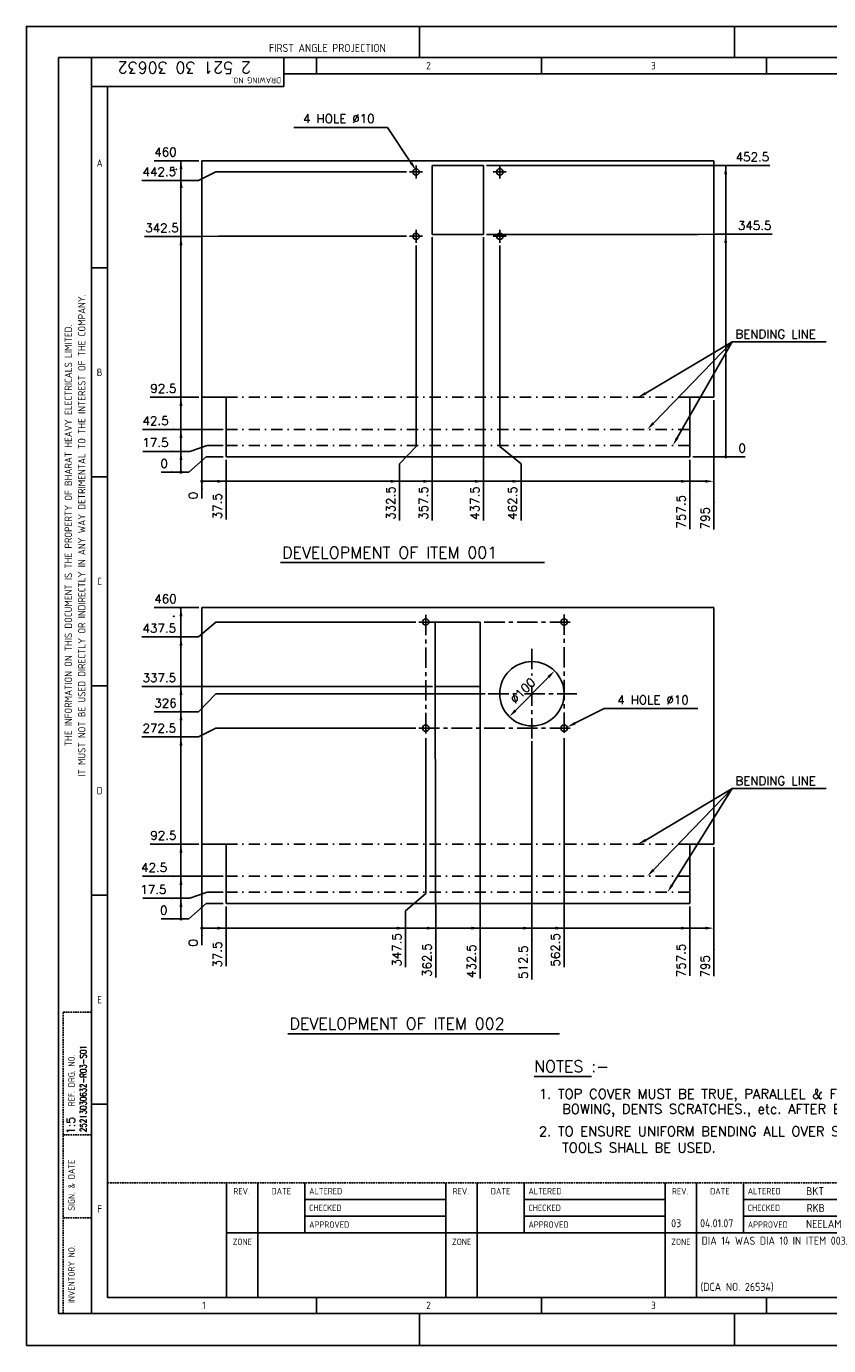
# Model space of a CAD drawing. Extents: x 1256 to 4201, y 25 to 2075.
# Tile 1 of 3: x 1256 to 2502, y 25 to 2075. Entities that reach past the tile are written whole.
import ezdxf
from ezdxf.enums import TextEntityAlignment as Align

# ---------------------------------------------------------------- set-up
doc = ezdxf.new("R2010")
doc.units = 0
doc.header["$MEASUREMENT"] = 0
for name, pattern in [('CENTER', [50.8, 31.75, -6.35, 6.35, -6.35]), ('DASHDOT', [1, 0.5, -0.25, 0, -0.25]), ('HIDDENX2', [0.75, 0.5, -0.25])]:
    doc.linetypes.add(name, pattern=pattern)
doc.layers.get('0').update_dxf_attribs({"linetype": 'CONTINUOUS'})
doc.layers.get('DEFPOINTS').update_dxf_attribs({"linetype": 'CONTINUOUS'})
for name, color, linetype in [('BENDING', 210, 'DASHDOT'), ('CEN', 70, 'CENTER'), ('DIM', 20, 'CONTINUOUS'), ('FOR', 4, 'CONTINUOUS'), ('TAXT', 4, 'CONTINUOUS'), ('TXT', 2, 'CONTINUOUS')]:
    doc.layers.add(name, color=color, linetype=linetype)
doc.styles.add('ROMANS', font='romans')
doc.styles.add('ROMANT', font='romant.shx', dxfattribs={"height": 18})
doc.styles.get("Standard").update_dxf_attribs({"font": 'ISOCP'})
doc.dimstyles.new('ROMANS', dxfattribs={"dimscale": 75, "dimtxt": 0.18, "dimasz": 0.18, "dimexe": 0.08, "dimexo": 0.0625, "dimgap": 0.09, "dimtad": 1, "dimdec": 1, "dimzin": 0, "dimdsep": 46, "dimtxsty": 'ROMANS', "dimcen": 0, "dimclrd": 1, "dimclre": 1, "dimclrt": 1, "dimadec": 0, "dimazin": 0, "dimtfac": 1, "dimtdec": 1, "dimtmove": 0, "dimatfit": 3, "dimfxl": 0, "dimtolj": 1, "dimtzin": 0, "dimarcsym": 0})

# ---------------------------------------------------------------- blocks, each defined once
blk = doc.blocks.new('A2F')
at = {"layer": 'FOR'}
for p, q in [((122.1, 409.96), (122.1, 400.23)), ((219.93, 409.96), (219.93, 400.23)), ((579, 400.3), (10, 400.3)), ((10, 10), (10, 400.3)), ((20.24, 400.3), (20.24, 10)), ((80, 391.3), (80, 400.3)), ((90.11, 395.3), (90.11, 400.3)), ((159.95, 395.3), (159.95, 400.3)), ((229.85, 395.3), (229.85, 400.3)), ((574, 395.3), (80, 395.3)), ((80, 391.3), (20.24, 391.3)), ((25.24, 391.3), (25.24, 15)), ((20.24, 335), (25.24, 335)), ((20.24, 270), (25.24, 270)), ((20.24, 205), (25.24, 205)), ((20.24, 139.99), (25.24, 139.99)), ((62.18, 50.62), (62.18, 15)), ((71.91, 15), (71.91, 50.62)), ((86.46, 50.62), (86.46, 35.03)), ((130.29, 50.62), (130.29, 15)), ((140.02, 15), (140.02, 50.62)), ((154.57, 50.62), (154.57, 35.03)), ((198.4, 50.62), (198.4, 15)), ((208.13, 15), (208.13, 50.62)), ((222.68, 50.62), (222.68, 35.03)), ((86.46, 45.4), (130.29, 45.4)), ((154.57, 45.4), (198.4, 45.4)), ((222.68, 45.4), (266.51, 45.4)), ((130.29, 40.24), (86.46, 40.24)), ((198.4, 40.24), (154.57, 40.24)), ((266.51, 40.24), (222.68, 40.24)), ((25.24, 15), (574, 15)), ((90.11, 15), (90.11, 10)), ((159.95, 15), (159.95, 10)), ((229.85, 15), (229.85, 10)), ((10, 10), (579, 10)), ((122.1, 10.1), (122.1, 0.37)), ((219.93, 10.1), (219.93, 0.37))]:
    blk.add_line(p, q, dxfattribs=at)
at = {"layer": 'FOR', "color": 4, "linetype": 'HIDDENX2'}
for p, q in [((11.4, 103.58), (20.24, 103.58)), ((11.4, 10), (11.4, 103.58)), ((11.4, 65.5), (20.24, 65.5)), ((25.24, 50.62), (334.61, 50.62)), ((11.4, 39.67), (20.24, 39.67))]:
    blk.add_line(p, q, dxfattribs=at)
at = {"layer": 'FOR', "color": 4}
blk.add_line((20.24, 74.99), (25.24, 74.99), dxfattribs=at)
at = {"layer": 'FOR', "linetype": 'Continuous'}
blk.add_line((62.18, 35.03), (574, 35.03), dxfattribs=at)
at = {"layer": 'FOR'}
blk.add_lwpolyline([(0, 0), (589, 0), (589, 410), (0, 410)], close=True, dxfattribs=at)
for s, height, p in [('FIRST ANGLE PROJECTION', 2.5, (93.48, 403.3)), ('2', 2.3, (124.88, 397.8)), ('3', 2.3, (194.76, 397.8)), ('A', 2.3, (22.74, 367.5)), ('B', 2.3, (22.74, 302.5)), ('C', 2.3, (22.74, 237.5)), ('D', 2.3, (22.74, 172.49)), ('2', 2.3, (124.88, 12.5)), ('3', 2.3, (194.76, 12.5))]:
    blk.add_text(s, height=height, dxfattribs=at).set_placement(p, align=Align.MIDDLE)
blk.add_text('DRAWING NO.', height=1.8, rotation=180, dxfattribs=at).set_placement((79.11, 394.12))
for s, p in [('IT MUST NOT BE USED DIRECTLY OR INDIRECTLY IN ANY WAY DETRIMENTAL TO THE INTEREST OF THE COMPANY.', (18.35, 251.79)), ('THE INFORMATION ON THIS DOCUMENT IS THE PROPERTY OF BHARAT HEAVY ELECTRICALS LIMITED.', (14.17, 251.79))]:
    blk.add_text(s, height=2.3, rotation=90, dxfattribs=at).set_placement(p, align=Align.CENTER)
at = {"layer": 'FOR', "color": 4}
for s, p in [('E', (22.74, 107.49)), ('F', (22.74, 42.49)), ('1', (55.18, 12.5))]:
    blk.add_text(s, height=2.3, dxfattribs=at).set_placement(p, align=Align.MIDDLE)
for s, p in [('REF. DRG. NO.', (15, 74.38)), ('SIGN. & DATE', (15, 41.93)), ('INVENTORY NO.', (15, 13.21))]:
    blk.add_text(s, height=2, rotation=90, dxfattribs=at).set_placement(p)
at = {"layer": 'FOR'}
for s, p in [('REV.', (66.83, 46.98)), ('DATE', (79.17, 46.98)), ('REV.', (134.94, 46.98)), ('DATE', (147.28, 46.98)), ('REV.', (203.05, 46.98)), ('DATE', (215.39, 46.98)), ('ZONE', (67.07, 31.26)), ('ZONE', (135.18, 31.26)), ('ZONE', (203.28, 31.26))]:
    blk.add_text(s, height=2, dxfattribs=at).set_placement(p, align=Align.CENTER)
for s, p in [('ALTERED', (87.83, 47)), ('ALTERED', (155.94, 47)), ('ALTERED', (224.05, 47)), ('CHECKED', (87.83, 41.81)), ('CHECKED', (155.94, 41.81)), ('CHECKED', (224.05, 41.81)), ('APPROVED', (87.83, 36.61)), ('APPROVED', (155.94, 36.61)), ('APPROVED', (224.05, 36.61))]:
    blk.add_text(s, height=2, dxfattribs=at).set_placement(p)
blk = doc.blocks.new('*D18')
at = {"layer": 'DEFPOINTS', "color": 0}
for p in [(1851, 1848.6), (1496, 1835.5), (1528.5, 1406.1)]:
    blk.add_point(p, dxfattribs=at)
at = {"layer": 'DIM', "color": 1, "lineweight": -2}
for p, q in [((1550, 1848.6), (1523, 1835.5)), ((1846.4, 1848.6), (1550, 1848.6)), ((1523, 1835.5), (1435.3, 1835.5))]:
    blk.add_line(p, q, dxfattribs=at)
at = {"layer": 'DIM', "color": 1, "insert": (1462.3, 1849), "char_height": 13.5, "attachment_point": 5, "style": 'ROMANS'}
blk.add_mtext('\\A1;442.5', dxfattribs=at)
blk = doc.blocks.new('*D19')
at = {"layer": 'DEFPOINTS', "color": 0}
for p in [(1500.2, 1748.1), (1851, 1748.6), (1528.5, 1406.1)]:
    blk.add_point(p, dxfattribs=at)
at = {"layer": 'DIM', "color": 1, "lineweight": -2}
for p, q in [((1527.2, 1748.1), (1439.5, 1748.1)), ((1554.2, 1748.6), (1527.2, 1748.1)), ((1846.4, 1748.6), (1554.2, 1748.6))]:
    blk.add_line(p, q, dxfattribs=at)
at = {"layer": 'DIM', "color": 1, "insert": (1466.5, 1761.6), "char_height": 13.5, "attachment_point": 5, "style": 'ROMANS'}
blk.add_mtext('\\A1;342.5', dxfattribs=at)
blk = doc.blocks.new('*D20')
at = {"layer": 'DEFPOINTS', "color": 0}
for p in [(1966, 1858.6), (2349.7, 1858.5), (1528.5, 1406.1)]:
    blk.add_point(p, dxfattribs=at)
at = {"layer": 'DIM', "color": 1, "lineweight": -2}
for p, q in [((1970.7, 1858.6), (2295.7, 1858.6)), ((2295.7, 1858.6), (2322.7, 1858.5)), ((2322.7, 1858.5), (2410.4, 1858.5))]:
    blk.add_line(p, q, dxfattribs=at)
at = {"layer": 'DIM', "color": 1, "insert": (2383.4, 1872), "char_height": 13.5, "attachment_point": 5, "style": 'ROMANS'}
blk.add_mtext('\\A1;452.5', dxfattribs=at)
blk = doc.blocks.new('*D21')
at = {"layer": 'DEFPOINTS', "color": 0}
for p in [(1966, 1751.6), (2353.1, 1751.9), (1528.5, 1406.1)]:
    blk.add_point(p, dxfattribs=at)
at = {"layer": 'DIM', "color": 1, "lineweight": -2}
for p, q in [((1970.7, 1751.6), (2299.1, 1751.6)), ((2299.1, 1751.6), (2326.1, 1751.9)), ((2326.1, 1751.9), (2413.9, 1751.9))]:
    blk.add_line(p, q, dxfattribs=at)
at = {"layer": 'DIM', "color": 1, "insert": (2386.9, 1765.4), "char_height": 13.5, "attachment_point": 5, "style": 'ROMANS'}
blk.add_mtext('\\A1;345.5', dxfattribs=at)
blk = doc.blocks.new('*D22')
at = {"layer": 'DEFPOINTS', "color": 0}
for p in [(1528.5, 1406.1), (2286, 1406.1), (2356.2, 1406.1)]:
    blk.add_point(p, dxfattribs=at)
at = {"layer": 'DIM', "color": 1, "lineweight": -2}
blk.add_line((2290.7, 1406.1), (2372, 1406.1), dxfattribs=at)
at = {"layer": 'DIM', "color": 1, "insert": (2367.5, 1419.6), "char_height": 13.5, "attachment_point": 5, "style": 'ROMANS'}
blk.add_mtext('\\A1;0', dxfattribs=at)
blk = doc.blocks.new('*D23')
at = {"layer": 'DEFPOINTS', "color": 0}
for p in [(1886, 1752.1), (1528.5, 1406.1), (1886, 1367.9)]:
    blk.add_point(p, dxfattribs=at)
at = {"layer": 'DIM', "color": 1, "lineweight": -2}
blk.add_line((1886, 1747.4), (1886, 1307.1), dxfattribs=at)
at = {"layer": 'DIM', "color": 1, "insert": (1872.5, 1334.1), "char_height": 13.5, "attachment_point": 5, "rotation": 90, "style": 'ROMANS'}
blk.add_mtext('\\A1;357.5', dxfattribs=at)
blk = doc.blocks.new('*D24')
at = {"layer": 'DEFPOINTS', "color": 0}
for p in [(1966, 1752.1), (1528.5, 1406.1), (1966, 1367.9)]:
    blk.add_point(p, dxfattribs=at)
at = {"layer": 'DIM', "color": 1, "lineweight": -2}
blk.add_line((1966, 1747.4), (1966, 1307.1), dxfattribs=at)
at = {"layer": 'DIM', "color": 1, "insert": (1952.5, 1334.1), "char_height": 13.5, "attachment_point": 5, "rotation": 90, "style": 'ROMANS'}
blk.add_mtext('\\A1;437.5', dxfattribs=at)
blk = doc.blocks.new('*D25')
at = {"layer": 'DEFPOINTS', "color": 0}
for p in [(1496, 1866.1), (1528.5, 1866.1), (1528.5, 1406.1)]:
    blk.add_point(p, dxfattribs=at)
at = {"layer": 'DIM', "color": 1, "lineweight": -2}
blk.add_line((1523.9, 1866.1), (1454.5, 1866.1), dxfattribs=at)
at = {"layer": 'DIM', "color": 1, "insert": (1471.9, 1879.6), "char_height": 13.5, "attachment_point": 5, "style": 'ROMANS'}
blk.add_mtext('\\A1;460', dxfattribs=at)
blk = doc.blocks.new('*D26')
at = {"layer": 'DEFPOINTS', "color": 0}
for p in [(1496, 1171.7), (1528.5, 1171.7), (1528.5, 711.7)]:
    blk.add_point(p, dxfattribs=at)
at = {"layer": 'DIM', "color": 1, "lineweight": -2}
blk.add_line((1523.9, 1171.7), (1454.5, 1171.7), dxfattribs=at)
at = {"layer": 'DIM', "color": 1, "insert": (1471.9, 1185.2), "char_height": 13.5, "attachment_point": 5, "style": 'ROMANS'}
blk.add_mtext('\\A1;460', dxfattribs=at)
blk = doc.blocks.new('*D27')
at = {"layer": 'DEFPOINTS', "color": 0}
for p in [(1496, 1498.6), (1528.5, 1498.6), (1528.5, 1406.1)]:
    blk.add_point(p, dxfattribs=at)
at = {"layer": 'DIM', "color": 1, "lineweight": -2}
blk.add_line((1523.9, 1498.6), (1448.1, 1498.6), dxfattribs=at)
at = {"layer": 'DIM', "color": 1, "insert": (1468.7, 1512.1), "char_height": 13.5, "attachment_point": 5, "style": 'ROMANS'}
blk.add_mtext('\\A1;92.5', dxfattribs=at)
blk = doc.blocks.new('*D28')
at = {"layer": 'DEFPOINTS', "color": 0}
for p in [(1496, 804.2), (1528.5, 804.2), (1528.5, 711.7)]:
    blk.add_point(p, dxfattribs=at)
at = {"layer": 'DIM', "color": 1, "lineweight": -2}
blk.add_line((1523.9, 804.2), (1448.1, 804.2), dxfattribs=at)
at = {"layer": 'DIM', "color": 1, "insert": (1468.7, 817.7), "char_height": 13.5, "attachment_point": 5, "style": 'ROMANS'}
blk.add_mtext('\\A1;92.5', dxfattribs=at)
blk = doc.blocks.new('*D29')
at = {"layer": 'DEFPOINTS', "color": 0}
for p in [(1861, 1739.1), (1528.5, 1406.1), (1835.3, 1367.9)]:
    blk.add_point(p, dxfattribs=at)
at = {"layer": 'DIM', "color": 1, "lineweight": -2}
for p, q in [((1861, 1734.4), (1861, 1421.9)), ((1861, 1421.9), (1835.3, 1394.9)), ((1835.3, 1394.9), (1835.3, 1307.1))]:
    blk.add_line(p, q, dxfattribs=at)
at = {"layer": 'DIM', "color": 1, "insert": (1821.8, 1334.1), "char_height": 13.5, "attachment_point": 5, "rotation": 90, "style": 'ROMANS'}
blk.add_mtext('\\A1;332.5', dxfattribs=at)
blk = doc.blocks.new('*D30')
at = {"layer": 'DEFPOINTS', "color": 0}
for p in [(1991, 1739.1), (1528.5, 1406.1), (2024.4, 1367.9)]:
    blk.add_point(p, dxfattribs=at)
at = {"layer": 'DIM', "color": 1, "lineweight": -2}
for p, q in [((1991, 1734.4), (1991, 1421.9)), ((1991, 1421.9), (2024.4, 1394.9)), ((2024.4, 1394.9), (2024.4, 1307.1))]:
    blk.add_line(p, q, dxfattribs=at)
at = {"layer": 'DIM', "color": 1, "insert": (2010.9, 1334.1), "char_height": 13.5, "attachment_point": 5, "rotation": 90, "style": 'ROMANS'}
blk.add_mtext('\\A1;462.5', dxfattribs=at)
blk = doc.blocks.new('*D31')
at = {"layer": 'DEFPOINTS', "color": 0}
for p in [(1865.5, 1149.2), (1496, 1126), (1528.5, 711.7)]:
    blk.add_point(p, dxfattribs=at)
at = {"layer": 'DIM', "color": 1, "lineweight": -2}
for p, q in [((1550, 1149.2), (1523, 1126)), ((1860.8, 1149.2), (1550, 1149.2)), ((1523, 1126), (1435.3, 1126))]:
    blk.add_line(p, q, dxfattribs=at)
at = {"layer": 'DIM', "color": 1, "insert": (1462.3, 1139.5), "char_height": 13.5, "attachment_point": 5, "style": 'ROMANS'}
blk.add_mtext('\\A1;437.5', dxfattribs=at)
blk = doc.blocks.new('*D32')
at = {"layer": 'DEFPOINTS', "color": 0}
for p in [(1496, 1049.2), (1891, 1049.2), (1528.5, 711.7)]:
    blk.add_point(p, dxfattribs=at)
at = {"layer": 'DIM', "color": 1, "lineweight": -2}
blk.add_line((1886.4, 1049.2), (1435.3, 1049.2), dxfattribs=at)
at = {"layer": 'DIM', "color": 1, "insert": (1462.3, 1062.7), "char_height": 13.5, "attachment_point": 5, "style": 'ROMANS'}
blk.add_mtext('\\A1;337.5', dxfattribs=at)
blk = doc.blocks.new('*D33')
at = {"layer": 'DEFPOINTS', "color": 0}
for p in [(1973.2, 1037.7), (1496, 1009.8), (1528.5, 711.7)]:
    blk.add_point(p, dxfattribs=at)
at = {"layer": 'DIM', "color": 1, "lineweight": -2}
for p, q in [((1550, 1037.7), (1523, 1009.8)), ((1968.5, 1037.7), (1550, 1037.7)), ((1523, 1009.8), (1454.5, 1009.8))]:
    blk.add_line(p, q, dxfattribs=at)
at = {"layer": 'DIM', "color": 1, "insert": (1471.9, 1023.3), "char_height": 13.5, "attachment_point": 5, "style": 'ROMANS'}
blk.add_mtext('\\A1;326', dxfattribs=at)
blk = doc.blocks.new('*D36')
at = {"color": 1, "lineweight": -2}
for p, q in [((1550, 984.2), (1523, 970.9)), ((1860.8, 984.2), (1550, 984.2)), ((1523, 970.9), (1435.3, 970.9))]:
    blk.add_line(p, q, dxfattribs=at)
at = {"layer": 'DEFPOINTS', "color": 0}
for p in [(1865.5, 984.2), (1496, 970.9), (1566, 711.7)]:
    blk.add_point(p, dxfattribs=at)
at = {"color": 1, "insert": (1462.3, 984.4), "char_height": 13.5, "attachment_point": 5, "style": 'ROMANS'}
blk.add_mtext('\\A1;272.5', dxfattribs=at)
blk = doc.blocks.new('*D37')
at = {"color": 1, "lineweight": -2}
for p, q in [((1876, 969), (1876, 727.5)), ((1876, 727.5), (1844.7, 700.5)), ((1844.7, 700.5), (1844.7, 612.8))]:
    blk.add_line(p, q, dxfattribs=at)
at = {"layer": 'DEFPOINTS', "color": 0}
for p in [(1876, 973.7), (1528.5, 804.2), (1844.7, 673.5)]:
    blk.add_point(p, dxfattribs=at)
at = {"color": 1, "insert": (1831.2, 639.8), "char_height": 13.5, "attachment_point": 5, "rotation": 90, "style": 'ROMANS'}
blk.add_mtext('\\A1;347.5', dxfattribs=at)
blk = doc.blocks.new('*D38')
at = {"color": 1, "lineweight": -2}
blk.add_line((2091, 969), (2091, 612.8), dxfattribs=at)
at = {"layer": 'DEFPOINTS', "color": 0}
for p in [(2091, 973.7), (1528.5, 804.2), (2091, 673.5)]:
    blk.add_point(p, dxfattribs=at)
at = {"color": 1, "insert": (2077.5, 639.8), "char_height": 13.5, "attachment_point": 5, "rotation": 90, "style": 'ROMANS'}
blk.add_mtext('\\A1;562.5', dxfattribs=at)

msp = doc.modelspace()

# ---------------------------------------------------------------- linework, layer by layer
for p, q in [((1528.55, 1866.1), (1528.55, 1498.6)), ((1528.55, 1866.1), (2323.55, 1866.1)), ((2323.55, 1866.1), (2323.55, 1498.6)), ((1886.05, 1858.6), (1886.05, 1751.6)), ((1886.05, 1858.6), (1966.05, 1858.6)), ((1966.05, 1858.6), (1966.05, 1751.6)), ((1886.05, 1751.6), (1966.05, 1751.6)), ((1528.55, 1498.6), (1566.05, 1498.6)), ((1566.05, 1498.6), (1566.05, 1406.1)), ((2286.05, 1498.6), (2286.05, 1406.1)), ((2286.05, 1498.6), (2323.55, 1498.6)), ((1566.05, 1406.1), (2286.05, 1406.1)), ((1528.55, 1171.74), (1528.55, 804.24)), ((1528.55, 1171.74), (2323.55, 1171.74)), ((2323.55, 1171.74), (2323.55, 804.24)), ((1890.55, 1149.24), (1890.55, 1049.74)), ((1890.55, 1149.24), (1960.55, 1149.24)), ((1960.55, 1149.24), (1960.55, 1049.74)), ((1891.05, 1049.24), (1960.05, 1049.24)), ((1528.55, 804.24), (1566.05, 804.24)), ((1566.05, 804.24), (1566.05, 711.74)), ((2286.05, 804.24), (2286.05, 711.74)), ((2286.05, 804.24), (2323.55, 804.24)), ((1566.05, 711.74), (2286.05, 711.74))]:
    msp.add_line(p, q)
at = {"color": 1, "linetype": 'ByBlock'}
for p, q in [((2072.82, 1076.63), (2071.89, 1077.55)), ((2002.6, 1005.44), (2001.66, 1006.36))]:
    msp.add_line(p, q, dxfattribs=at)
for centre, radius in [((1861.05, 1848.6), 5), ((1991.05, 1848.6), 5), ((1861.05, 1748.6), 5), ((1991.05, 1748.6), 5), ((1876.05, 1149.24), 5), ((2091.05, 1149.24), 5), ((2041.05, 1037.74), 50), ((1876.05, 984.24), 5), ((2091.05, 984.24), 5)]:
    msp.add_circle(centre, radius)
at = {"layer": 'BENDING', "ltscale": 35}
for p, q in [((1566.05, 1498.6), (2286.05, 1498.6)), ((1566.05, 1448.6), (2286.05, 1448.6)), ((1566.05, 1423.6), (2286.05, 1423.6)), ((1566.05, 804.24), (2286.05, 804.24)), ((1566.05, 754.24), (2286.05, 754.24)), ((1566.05, 729.24), (2286.05, 729.24))]:
    msp.add_line(p, q, dxfattribs=at)
at = {"layer": 'CEN'}
for p, q in [((1851.05, 1848.6), (1871.05, 1848.6)), ((1861.05, 1858.6), (1861.05, 1838.6)), ((2001.05, 1848.6), (1981.05, 1848.6)), ((1991.05, 1858.6), (1991.05, 1838.6)), ((1851.05, 1748.6), (1871.05, 1748.6)), ((1861.05, 1738.6), (1861.05, 1758.6)), ((2001.05, 1748.6), (1981.05, 1748.6)), ((1991.05, 1738.6), (1991.05, 1758.6)), ((1865.46, 1149.24), (2102.88, 1149.24)), ((1876.05, 1160.38), (1876.05, 973.66)), ((2091.05, 1161.1), (2091.05, 973.66)), ((2041.05, 1107.5), (2041.05, 1065.98)), ((2041.05, 1050.62), (2041.05, 963.98)), ((1973.22, 1037.74), (2017.92, 1037.74)), ((2029.32, 1037.74), (2110.54, 1037.74)), ((1865.46, 984.24), (2103.83, 984.24))]:
    msp.add_line(p, q, dxfattribs=at)
at = {"layer": 'DEFPOINTS', "color": 0, "linetype": 'ByBlock'}
for p in [(1528.55, 1852.6), (1851.14, 1848.1), (1851.14, 1749.1), (2323.55, 1498.6), (1528.55, 1483.6), (1528.55, 1483.6), (1566.05, 1448.6), (1566.05, 1423.6), (1566.05, 1406.1), (1566.05, 1406.1), (2286.05, 1406.1), (2286.05, 1406.1), (1528.55, 1158.24), (2076.16, 1073.34), (1973.22, 1024.24), (2005.94, 1002.14), (2005.94, 1002.14), (2041.05, 950.48), (2323.55, 804.24), (1528.55, 789.24), (1528.55, 789.24), (1566.05, 754.24), (1566.05, 729.24), (1566.05, 711.74), (1566.05, 711.74), (2286.05, 711.74), (2286.05, 711.74)]:
    msp.add_point(p, dxfattribs=at)
at = {"layer": 'DIM', "color": 1}
for p, q in [((1803.47, 1917.94), (1671.36, 1917.94)), ((1816.97, 1917.94), (1803.47, 1917.94)), ((1853.57, 1862.45), (1816.97, 1917.44)), ((1496.01, 1866.1), (1496.01, 1382.16)), ((2341.91, 1858.46), (2341.91, 1406.1)), ((2217.67, 1504.65), (2352.17, 1584.7)), ((2229.64, 1458.29), (2352.17, 1584.7)), ((2266.61, 1435.31), (2352.17, 1584.7)), ((2352.17, 1584.7), (2365.67, 1584.7)), ((2352.17, 1584.7), (2365.67, 1584.7)), ((2365.67, 1584.7), (2497.71, 1584.7)), ((2310.05, 1367.89), (1528.55, 1367.89)), ((1496.01, 1171.74), (1496.01, 687.8)), ((2107.84, 991.93), (2153.24, 1014.67)), ((2153.24, 1014.67), (2166.74, 1014.67)), ((2166.74, 1014.67), (2298.85, 1014.67)), ((2217.67, 810.29), (2352.17, 890.34)), ((2229.63, 763.94), (2352.17, 890.34)), ((2258.69, 740.69), (2352.17, 890.34)), ((2352.17, 890.34), (2365.67, 890.34)), ((2365.67, 890.34), (2497.9, 890.34)), ((2310.05, 673.53), (1528.55, 673.53))]:
    msp.add_line(p, q, dxfattribs=at)
at = {"layer": 'DIM', "color": 1, "linetype": 'ByBlock'}
for p, q in [((1528.55, 1498.6), (1528.55, 1341.22)), ((2323.55, 1493.91), (2323.55, 1293.24)), ((1561.36, 1448.6), (1435.98, 1448.6)), ((1536.71, 1423.6), (1509.71, 1414.46)), ((1561.36, 1423.6), (1536.71, 1423.6)), ((1509.71, 1414.46), (1436.75, 1414.46)), ((1535.12, 1406.1), (1508.12, 1382.16)), ((1561.36, 1406.1), (1535.12, 1406.1)), ((1566.05, 1401.41), (1566.05, 1308.61)), ((2286.05, 1401.41), (2286.05, 1293.6)), ((1508.12, 1382.16), (1465.37, 1382.16)), ((1890.55, 1049.74), (1891.55, 596.85)), ((1960.55, 1049.74), (1960.55, 595.28)), ((2066.68, 1063.73), (2015.42, 1011.76)), ((2041.05, 963.98), (2041.05, 593.66)), ((1528.55, 804.24), (1528.55, 646.86)), ((2323.55, 799.56), (2323.55, 598.89)), ((1561.36, 754.24), (1435.98, 754.24)), ((1509.71, 720.1), (1436.75, 720.1)), ((1536.71, 729.24), (1509.71, 720.1)), ((1561.36, 729.24), (1536.71, 729.24)), ((1535.12, 711.74), (1508.12, 687.8)), ((1561.36, 711.74), (1535.12, 711.74)), ((1566.05, 707.06), (1566.05, 614.26)), ((2286.05, 707.06), (2286.05, 599.24)), ((1508.12, 687.8), (1465.37, 687.8))]:
    msp.add_line(p, q, dxfattribs=at)
at = {"layer": 'DIM', "color": 1, "const_width": 2.5}
for points in [[(2340.66, 1406.1, 1), (2343.16, 1406.1, 1)], [(1494.76, 1382.16, 1), (1497.26, 1382.16, 1)], [(1527.3, 1367.89, 1), (1529.8, 1367.89, 1)], [(1527.3, 673.53, 1), (1529.8, 673.53, 1)]]:
    msp.add_lwpolyline(points, format="xyb", close=True, dxfattribs=at)
at = {"layer": 'DIM', "color": 1}
for start, end in [(0, 180), (180, 0)]:
    msp.add_arc((1496.01, 687.8), 1.25, start, end, dxfattribs=at)
at = {"layer": 'DIM', "color": 1, "linetype": 'ByBlock'}
for p in [(1484.64, 1852.6), (1484.99, 1852.6), (1488.55, 1852.6), (1483.87, 1448.6), (1482.71, 1414.46), (1481.12, 1382.16), (1528.55, 1356.97), (1566.05, 1356.51), (2286.05, 1354.35), (2323.55, 1334.71), (1494.05, 1171.74), (1484.64, 1158.24), (1484.99, 1158.24), (1494.05, 1125.96), (1494.05, 1049.24), (1494.05, 1009.77), (1483.87, 754.24), (1482.71, 720.1), (1481.12, 687.8), (1528.55, 662.61), (1566.05, 662.15), (1891.55, 657.6), (1960.55, 656.03), (2286.05, 659.99), (2041.05, 654.41), (2323.55, 640.35)]:
    msp.add_point(p, dxfattribs=at)
at = {"layer": 'DIM', "color": 1}
for points in [[(1493.76, 1852.6), (1498.26, 1852.6), (1496.01, 1866.1)], [(1855.44, 1863.69), (1851.69, 1861.2), (1861.05, 1851.21)], [(2339.66, 1844.96), (2344.16, 1844.96), (2341.91, 1858.46)], [(1494.02, 1823.53), (1498.52, 1823.53), (1496.27, 1837.03)], [(1493.76, 1734.63), (1498.26, 1734.63), (1496.01, 1748.13)], [(2339.66, 1738.39), (2344.16, 1738.39), (2341.91, 1751.89)], [(1493.76, 1485.1), (1498.26, 1485.1), (1496.01, 1498.6)], [(2218.67, 1502.64), (2216.66, 1506.66), (2205.6, 1498.6)], [(2231.25, 1456.73), (2228.02, 1459.86), (2220.24, 1448.6)], [(1493.76, 1435.1), (1498.26, 1435.1), (1496.01, 1448.6)], [(2268.56, 1434.2), (2264.66, 1436.43), (2259.9, 1423.6)], [(1493.76, 1400.96), (1498.26, 1400.96), (1496.01, 1414.46)], [(1552.55, 1370.14), (1552.55, 1365.64), (1566.05, 1367.89)], [(1821.76, 1370.14), (1821.76, 1365.64), (1835.26, 1367.89)], [(1872.55, 1370.14), (1872.55, 1365.64), (1886.05, 1367.89)], [(1952.55, 1370.14), (1952.55, 1365.64), (1966.05, 1367.89)], [(2010.91, 1370.14), (2010.91, 1365.64), (2024.41, 1367.89)], [(2272.55, 1370.14), (2272.55, 1365.64), (2286.05, 1367.89)], [(2310.05, 1370.14), (2310.05, 1365.64), (2323.55, 1367.89)], [(1493.76, 1158.24), (1498.26, 1158.24), (1496.01, 1171.74)], [(1493.76, 1112.46), (1498.26, 1112.46), (1496.01, 1125.96)], [(1493.76, 1035.74), (1498.26, 1035.74), (1496.01, 1049.24)], [(1493.76, 996.27), (1498.26, 996.27), (1496.01, 1009.77)], [(2108.85, 989.92), (2106.83, 993.94), (2095.77, 985.88)], [(1493.76, 957.24), (1498.26, 957.24), (1496.01, 970.74)], [(1493.76, 790.74), (1498.26, 790.74), (1496.01, 804.24)], [(2218.67, 808.28), (2216.66, 812.3), (2205.6, 804.24)], [(2231.25, 762.37), (2228.01, 765.5), (2220.23, 754.24)], [(1493.76, 740.74), (1498.26, 740.74), (1496.01, 754.24)], [(2260.59, 739.5), (2256.78, 741.88), (2251.53, 729.24)], [(1493.76, 706.6), (1498.26, 706.6), (1496.01, 720.1)], [(1552.55, 675.78), (1552.55, 671.28), (1566.05, 673.53)], [(1831.16, 675.78), (1831.16, 671.28), (1844.66, 673.53)], [(1878.05, 675.78), (1878.05, 671.28), (1891.55, 673.53)], [(1947.05, 675.78), (1947.05, 671.28), (1960.55, 673.53)], [(2027.55, 675.78), (2027.55, 671.28), (2041.05, 673.53)], [(2077.55, 675.78), (2077.55, 671.28), (2091.05, 673.53)], [(2272.55, 675.78), (2272.55, 671.28), (2286.05, 673.53)], [(2310.05, 675.78), (2310.05, 671.28), (2323.55, 673.53)]]:
    msp.add_solid(points, dxfattribs=at)
at = {"layer": 'DIM', "color": 1, "linetype": 'ByBlock'}
for points in [[(2065.08, 1065.31), (2068.28, 1062.15), (2076.16, 1073.34)], [(2013.81, 1013.34), (2017.02, 1010.18), (2005.94, 1002.14)]]:
    msp.add_solid(points, dxfattribs=at)
at = {"layer": 'TAXT'}
for p, q in [((1650.43, 1241.52), (2060.69, 1241.52)), ((1661.94, 509.44), (2084.01, 509.44)), ((2044.73, 443.15), (2133.46, 443.15))]:
    msp.add_line(p, q, dxfattribs=at)

# ---------------------------------------------------------------- block references
at = {"xscale": 5, "yscale": 5, "zscale": 5}
msp.add_blockref('A2F', (1255.93, 24.82), dxfattribs=at)

# ---------------------------------------------------------------- texts
at = {"layer": 'DIM', "color": 1, "style": 'ROMANS'}
for s, rotation, p in [('%%C100', 45.39503, (2015.25, 1021.2)), ('0', 90, (1521.8, 644.94)), ('37.5', 90, (1559.3, 612.33)), ('757.5', 90, (2279.3, 597.31)), ('795', 90, (2316.8, 596.96))]:
    msp.add_text(s, height=13.5, rotation=rotation, dxfattribs=at).set_placement(p)
for s, p in [('42.5', (1434.05, 760.99)), ('17.5', (1432.89, 726.85)), ('0', (1463.44, 694.55))]:
    msp.add_text(s, height=13.5, dxfattribs=at).set_placement(p)
at = {"layer": 'DIM', "color": 1, "char_height": 13.5, "style": 'ROMANS'}
for s, insert, attachment_point in [('\\A1;4 HOLE ∅10', (1796.72, 1931.44), 6), ('BENDING LINE', (2356.94, 1596.77), 4), ('\\A1;4 HOLE ∅10', (2173.49, 1028.17), 4), ('BENDING LINE', (2356.94, 902.41), 4)]:
    msp.add_mtext(s, dxfattribs=dict(at, insert=insert, attachment_point=attachment_point))
at = {"layer": 'DIM', "color": 1, "linetype": 'ByBlock', "char_height": 13.5, "attachment_point": 5, "style": 'ROMANS'}
for s, insert in [('\\A1;42.5', (1456.55, 1462.1)), ('\\A1;17.5', (1456.35, 1427.96)), ('\\A1;0', (1469.87, 1395.66))]:
    msp.add_mtext(s, dxfattribs=dict(at, insert=insert))
at = {"layer": 'DIM', "color": 1, "linetype": 'ByBlock', "char_height": 13.5, "attachment_point": 5, "rotation": 90, "style": 'ROMANS'}
for s, insert in [('\\A1;0', (1515.05, 1345.72)), ('\\A1;37.5', (1552.55, 1329.19)), ('\\A1;757.5', (2272.55, 1320.6)), ('\\A1;795', (2310.05, 1310.6)), ('\\A1;362.5', (1878.05, 623.85)), ('\\A1;432.5', (1947.05, 622.28)), ('\\A1;512.5', (2027.55, 620.66))]:
    msp.add_mtext(s, dxfattribs=dict(at, insert=insert))
at = {"layer": 'TAXT'}
for s, height, rotation, style, p in [('2 521 30 30632', 18, 180, 'ROMANT', (1604.74, 2019.57)), ('1:5', 12.5, 90, 'ROMANS', (1331.09, 353.49))]:
    msp.add_text(s, height=height, rotation=rotation, dxfattribs=dict(at, style=style)).set_placement(p)
for s, height, style, p in [('DEVELOPMENT OF ITEM 001', 18, 'ROMANT', (1652.98, 1248.18)), ('DEVELOPMENT OF ITEM 002', 18, 'ROMANT', (1664.5, 516.11)), ('NOTES :-', 18, 'ROMANT', (2044.54, 449.77)), ('1. TOP COVER MUST BE TRUE, PARALLEL & FREE FROM TWIST', 15, 'ROMANS', (2051.83, 408.49)), ('BOWING, DENTS SCRATCHES., etc. AFTER BENDING.', 15, 'ROMANS', (2087.84, 385.13)), ('2. TO ENSURE UNIFORM BENDING ALL OVER SUITABLE BENDING', 15, 'ROMANS', (2051.83, 350.21)), ('TOOLS SHALL BE USED.', 15, 'ROMANS', (2087.84, 324.92))]:
    msp.add_text(s, height=height, dxfattribs=dict(at, style=style)).set_placement(p)
at = {"layer": 'TAXT', "style": 'ROMANS', "width": 0.8}
msp.add_text('25213030632-R03-S01', height=10, rotation=90, dxfattribs=at).set_placement((1349.21, 356.76))
at = {"layer": 'TXT', "color": 6, "linetype": 'Continuous'}
for s, p in [('BKT', (2466.94, 258.64)), ('RKB', (2467.74, 232.39)), ('03', (2257.24, 208.74)), ('04.01.07', (2302.2, 208.74)), ('NEELAM', (2466.72, 207.6)), ('DIA 14 WAS DIA 10 IN ITEM 003.', (2304.57, 181.58)), ('(DCA NO. 26534)', (2302.88, 109.88))]:
    msp.add_text(s, height=12.5, dxfattribs=at).set_placement(p)

# ---------------------------------------------------------------- dimensions: what is measured, and where the dimension line sits
for feature_location, offset, dtype, origin, picture, middle in [((1865.46, 984.24), (-369.44, -13.38), 0, (1566.05, 711.74), '*D36', (1462.28, 984.37)), ((1876.05, 973.66), (-31.39, -300.13), 1, (1528.55, 804.24), '*D37', (1831.16, 639.78)), ((2091.05, 973.66), (0, -300.13), 1, (1528.55, 804.24), '*D38', (2077.55, 639.78))]:
    dim = msp.add_ordinate_dim(feature_location=feature_location, offset=offset, dtype=dtype, origin=origin, dimstyle='ROMANS')
    dim.commit()
    dim.dimension.update_dxf_attribs({"geometry": picture, "text_midpoint": middle})
at = {"layer": 'DIM', "color": 1}
for feature_location, offset, origin, text, picture, middle in [((1528.55, 1866.1), (-32.54, 0), (1528.55, 1406.1), '460', '*D25', (1471.9, 1879.6)), ((1966.05, 1858.6), (383.61, -0.14), (1528.55, 1406.1), '452.5', '*D20', (2383.41, 1871.96)), ((1851.05, 1848.6), (-355.04, -13.14), (1528.55, 1406.1), '442.5', '*D18', (1462.26, 1848.96)), ((1851.05, 1748.6), (-350.81, -0.47), (1528.55, 1406.1), '342.5', '*D19', (1466.48, 1761.63)), ((1966.05, 1751.6), (387.07, 0.29), (1528.55, 1406.1), '345.5', '*D21', (2386.87, 1765.39)), ((2286.05, 1406.1), (70.2, 0), (1528.55, 1406.1), '0', '*D22', (2367.5, 1419.6)), ((1528.55, 1171.74), (-32.54, 0), (1528.55, 711.74), '460', '*D26', (1471.9, 1185.24)), ((1973.22, 1037.74), (-477.22, -27.97), (1528.55, 711.74), '326', '*D33', (1471.9, 1023.27))]:
    dim = msp.add_ordinate_dim(feature_location=feature_location, offset=offset, dtype=0, origin=origin, text=text, dimstyle='ROMANS', dxfattribs=at)
    dim.commit()
    dim.dimension.update_dxf_attribs({"geometry": picture, "text_midpoint": middle})
for feature_location, offset, dtype, origin, picture, middle in [((1886.05, 1752.1), (0, -384.21), 1, (1528.55, 1406.1), '*D23', (1872.55, 1334.14)), ((1966.05, 1752.1), (0, -384.21), 1, (1528.55, 1406.1), '*D24', (1952.55, 1334.14)), ((1861.05, 1739.1), (-25.79, -371.21), 1, (1528.55, 1406.1), '*D29', (1821.76, 1334.14)), ((1991.05, 1739.1), (33.36, -371.21), 1, (1528.55, 1406.1), '*D30', (2010.91, 1334.14)), ((1528.55, 1498.6), (-32.54, 0), 0, (1528.55, 1406.1), '*D27', (1468.68, 1512.1)), ((1865.46, 1149.24), (-369.46, -23.28), 0, (1528.55, 711.74), '*D31', (1462.26, 1139.46)), ((1891.05, 1049.24), (-395.04, 0), 0, (1528.55, 711.74), '*D32', (1462.26, 1062.74)), ((1528.55, 804.24), (-32.54, 0), 0, (1528.55, 711.74), '*D28', (1468.68, 817.74))]:
    dim = msp.add_ordinate_dim(feature_location=feature_location, offset=offset, dtype=dtype, origin=origin, dimstyle='ROMANS', dxfattribs=at)
    dim.commit()
    dim.dimension.update_dxf_attribs({"geometry": picture, "text_midpoint": middle})

doc.saveas('drawing.dxf')
